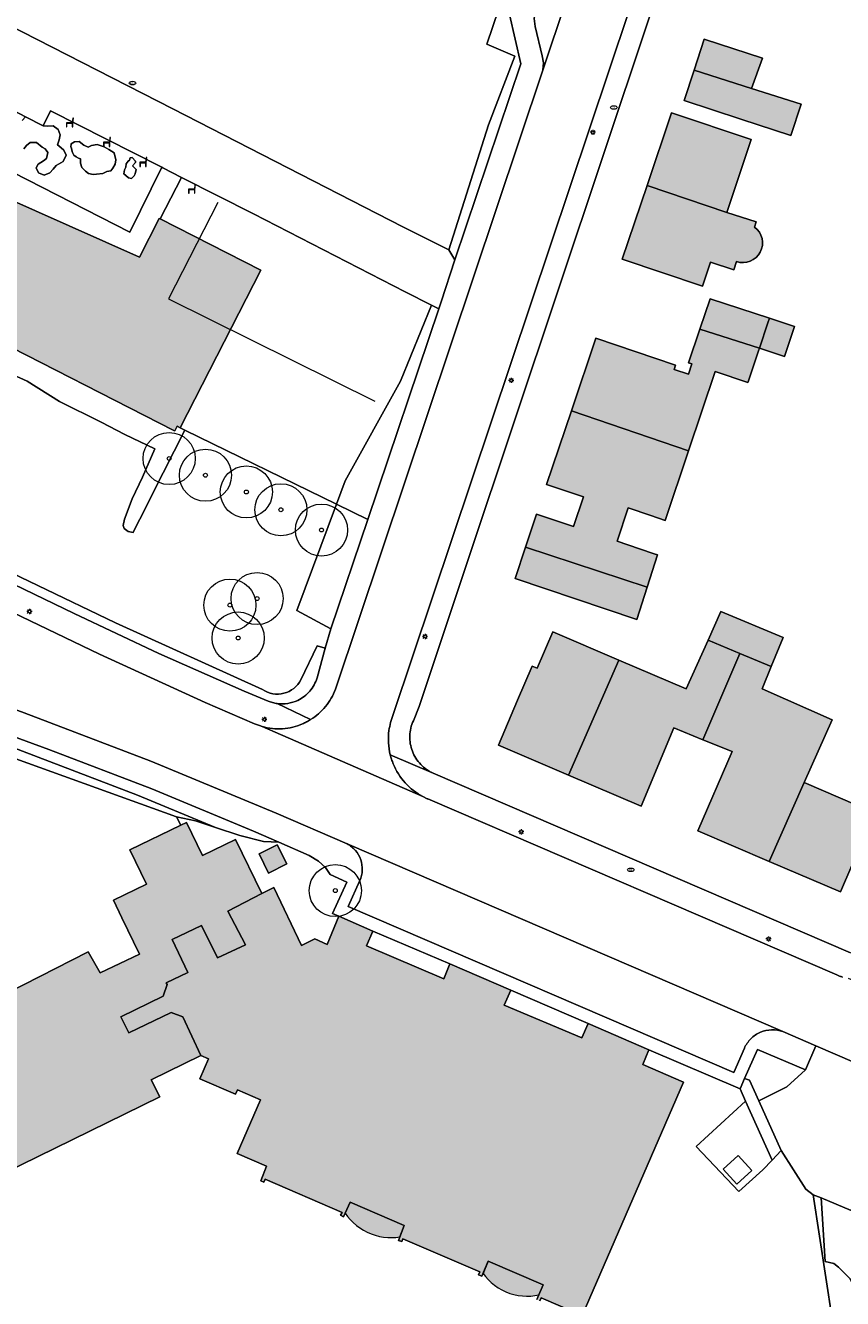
# Model space of a CAD drawing. Header units: metres. Extents: x 187482 to 189800, y 333582 to 335019.
# Tile 199 of 256: x 189325 to 189403, y 334086 to 334208. Entities that reach past the tile are written whole.
import ezdxf
from ezdxf.enums import TextEntityAlignment as Align

# ---------------------------------------------------------------- set-up
doc = ezdxf.new("R2010")
doc.units = ezdxf.units.M
doc.layers.get('0').update_dxf_attribs({"color": 252, "lineweight": 18})
for name, color, linetype, lineweight in [('B-WE-GR-BEPLANTING_CULTUUR_BODEMBEDEKKER-GV', 252, 'Continuous', 18), ('B-WE-GR-BEPLANTING_CULTUUR_HEESTERS-GV', 252, 'Continuous', 18), ('B-WE-GR-BOOM-S', 252, 'Continuous', 18), ('B-WE-GR-HAAG-G', 252, 'GR-HAAG1-SO', 18), ('B-WE-IE-MEUBILAIR-S', 252, 'Continuous', 18), ('B-WE-IE-MEUBILAIR_WEGMEUBILAIR-S', 252, 'Continuous', 18), ('B-WE-IE-TERREINAFSCHEIDING_KUNSTMATIG_HEKWERK-G', 252, 'IE-TERREINAFSCHEIDING_KUNSTMATIG-SO', 18), ('B-WE-IE-TERREINAFSCHEIDING_KUNSTMATIG_MUUR-G', 252, 'IE-TERREINAFSCHEIDING_KUNSTMATIG-SO', 18), ('B-WE-OG-BEBOUWING-GV', 252, 'Continuous', 18), ('B-WE-OG-BEBOUWING_LAGE TRAFO-GV', 252, 'Continuous', 18), ('B-WE-OG-BEBOUWING_LUIFEL-GV', 252, 'Continuous', 18), ('B-WE-OG-TERREIN_BEGROEID-GV', 252, 'Continuous', 18), ('B-WE-OG-TERREIN_ERF-GV', 252, 'Continuous', 18), ('B-WE-VH-GESLOTENVERHARDING-GV', 252, 'Continuous', 18), ('B-WE-VH-GESLOTENVERHARDING_ASFALT-GV', 252, 'Continuous', 18), ('B-WE-VH-OPENVERHARDING_BETONSTRAATSTEEN-GV', 252, 'Continuous', 18), ('B-WE-VH-OPENVERHARDING_STRAATBAKSTEEN-GV', 252, 'Continuous', 18), ('B-WE-VH-OPENVERHARDING_TEGEL-GV', 252, 'Continuous', 18)]:
    doc.layers.add(name, color=color, linetype=linetype, lineweight=lineweight)
doc.layers.add('B-WE-OG-BEBOUWING-V', color=7, linetype='Continuous', lineweight=18, true_color=0xf0f0f0)
doc.styles.add('NLCS-ISO', font='NLCS-ISO.ttf')
doc.linetypes.add('GR-HAAG1-SO', pattern='A,6,[176,NLCS.SHX,S=0.125,R=0,X=0,Y=0],-2', length=8)
doc.linetypes.add('IE-TERREINAFSCHEIDING_KUNSTMATIG-SO', pattern='A,4,[82,NLCS.SHX,S=0.75,R=90,X=0,Y=0],4,-2', length=10)

# ---------------------------------------------------------------- blocks, each defined once
blk = doc.blocks.new('SIE-MEUBILAIR_PAAL_LICHTMAST-SO')
for points in [[(-0.62, 0), (-1, 0)], [(-0.71, 0.71), (-0.44, 0.44)], [(0, 1), (0, 0.62)], [(0.44, 0.44), (0.71, 0.71)], [(1, 0), (0.62, 0)], [(-0.71, -0.71), (-0.44, -0.44)], [(0, -0.62), (0, -1)], [(0.44, -0.44), (0.71, -0.71)]]:
    blk.add_lwpolyline(points)
blk.add_circle((0, 0), 0.5)
blk = doc.blocks.new('SIE-MEUBILAIR_PUT_BRANDKRAAN-SO')
blk.add_ellipse((0, 0), major_axis=(1.25, 0), ratio=0.54)
at = {"style": 'NLCS-ISO'}
blk.add_text('bk', height=0.75, dxfattribs=at).set_placement((0.03, 0), align=Align.MIDDLE_CENTER)
blk = doc.blocks.new('SIE-MEUBILAIR_PUT_KOLK-SO')
blk.add_ellipse((0, 0), major_axis=(1.25, 0), ratio=0.54)
at = {"style": 'NLCS-ISO'}
blk.add_text('klk', height=0.75, dxfattribs=at).set_placement((0.03, 0), align=Align.MIDDLE_CENTER)
blk = doc.blocks.new('SIE-WEG_ZITBANK-SO')
at = {"color": 0, "linetype": 'ByBlock', "lineweight": 18}
blk.add_lwpolyline([(-0.91, -1.63), (-0.91, -0.2), (1.09, -0.2), (1.09, -1.63), (1.29, -1.63), (1.29, -0.21), (1.54, 1.78), (1.33, 1.78), (1.11, 0), (-1.11, 0), (-1.11, -1.63)], close=True, dxfattribs=at)
blk = doc.blocks.new('SGR-BOOM_GBKN-SO')
at = {"color": 0, "linetype": 'ByBlock', "lineweight": 18}
for radius in [2, 0.15]:
    blk.add_circle((0, 0), radius, dxfattribs=at)

msp = doc.modelspace()

# ---------------------------------------------------------------- hatches: boundary and pattern name
at = {"layer": 'B-WE-OG-BEBOUWING-V'}
h = msp.add_hatch(color=256, dxfattribs=at)
h.dxf.hatch_style = 1
h.paths.add_polyline_path([(189325.523, 334190.659), (189311.282, 334197), (189311.724, 334199.736), (189312.131, 334202.252), (189312.842, 334202.137), (189313.052, 334203.43), (189313.348, 334203.382), (189313.503, 334204.338), (189314.066, 334207.811), (189314.132, 334208.219), (189310.973, 334208.731), (189313.124, 334222.005), (189313.509, 334224.38), (189313.513, 334224.404), (189313.572, 334224.767), (189315.349, 334235.729), (189318.705, 334235.185), (189319.166, 334238.028), (189344.966, 334233.846), (189347.323, 334233.465), (189346.744, 334229.893), (189360.115, 334227.726), (189360.855, 334232.293), (189360.569, 334232.339), (189360.844, 334234.044), (189361.121, 334233.999), (189362.817, 334244.326), (189327.557, 334250.041), (189320.952, 334251.112), (189320.616, 334249.039), (189317.319, 334249.573), (189317.655, 334251.646), (189307.507, 334253.289), (189300.857, 334212.208), (189300.593, 334210.578), (189300.198, 334210.616), (189300.149, 334210.334), (189300.099, 334210.052), (189299.532, 334206.817), (189299.475, 334206.491), (189299.356, 334205.812), (189299.851, 334205.733), (189299.538, 334203.783), (189298.88, 334199.679), (189293.213, 334200.588), (189291.709, 334191.198), (189291.069, 334187.207), (189300.92, 334185.604), (189301.307, 334185.541), (189301.702, 334187.969), (189301.485, 334188.005), (189301.827, 334190.107), (189303.815, 334189.783), (189303.775, 334189.534), (189305.859, 334188.472), (189311.003, 334185.852), (189320.772, 334180.876), (189320.055, 334179.468), (189320.518, 334179.232), (189320.377, 334178.956), (189338.797, 334169.568), (189338.902, 334169.515), (189339.129, 334169.96), (189339.423, 334169.81), (189347.151, 334184.958), (189337.496, 334189.875), (189337.412, 334189.918), (189335.522, 334186.207)], flags=17)
h = msp.add_hatch(color=256, dxfattribs=at)
h.dxf.hatch_style = 1
h.paths.add_polyline_path([(189394.238, 334202.409), (189395.267, 334205.318), (189389.694, 334207.147), (189388.715, 334204.162)], flags=17)
h = msp.add_hatch(color=256, dxfattribs=at)
h.dxf.hatch_style = 1
h.paths.add_polyline_path([(189388.715, 334204.162), (189387.756, 334201.24), (189393.193, 334199.456), (189398.001, 334197.878), (189398.992, 334200.899), (189394.238, 334202.409)], flags=17)
h = msp.add_hatch(color=256, dxfattribs=at)
h.dxf.hatch_style = 1
h.paths.add_polyline_path([(189391.874, 334190.486), (189394.204, 334197.498), (189386.556, 334200.077), (189384.202, 334193.097)], flags=17)
h = msp.add_hatch(color=256, dxfattribs=at)
h.dxf.hatch_style = 1
h.paths.add_polyline_path([(189384.202, 334193.097), (189381.811, 334186.005), (189389.521, 334183.405), (189390.294, 334185.73), (189392.524, 334184.988), (189392.786, 334185.776), (189393.111, 334185.699), (189393.445, 334185.68), (189393.776, 334185.719), (189394.096, 334185.816), (189394.394, 334185.968), (189394.66, 334186.169), (189394.887, 334186.414), (189395.068, 334186.695), (189395.197, 334187.003), (189395.27, 334187.33), (189395.285, 334187.664), (189395.24, 334187.995), (189395.138, 334188.313), (189394.982, 334188.609), (189394.777, 334188.872), (189394.529, 334189.096), (189394.686, 334189.586), (189391.874, 334190.486)], flags=17)
h = msp.add_hatch(color=256, dxfattribs=at)
h.dxf.hatch_style = 1
h.paths.add_polyline_path([(189389.279, 334179.304), (189394.982, 334177.451), (189395.801, 334179.908), (189395.943, 334180.333), (189390.251, 334182.216)], flags=17)
h = msp.add_hatch(color=256, dxfattribs=at)
h.dxf.hatch_style = 1
h.paths.add_polyline_path([(189395.943, 334180.333), (189395.801, 334179.908), (189394.982, 334177.451), (189397.381, 334176.666), (189398.339, 334179.532)], flags=17)
h = msp.add_hatch(color=256, dxfattribs=at)
h.dxf.hatch_style = 1
h.paths.add_polyline_path([(189394.982, 334177.451), (189389.279, 334179.304), (189388.192, 334176.047), (189388.499, 334175.946), (189388.174, 334174.975), (189386.81, 334175.426), (189386.95, 334175.848), (189379.3, 334178.423), (189376.956, 334171.46), (189388.181, 334167.606), (189390.728, 334175.22), (189393.889, 334174.17), (189393.913, 334174.242), (189394.902, 334177.21)], flags=17)
h = msp.add_hatch(color=256, dxfattribs=at)
h.dxf.hatch_style = 1
h.paths.add_polyline_path([(189372.545, 334158.354), (189384.23, 334154.523), (189385.222, 334157.616), (189384.879, 334157.732), (189383.491, 334158.202), (189383.493, 334158.209), (189381.338, 334158.93), (189382.401, 334162.135), (189384.561, 334161.402), (189385.949, 334160.932), (189388.181, 334167.606), (189376.956, 334171.46), (189374.569, 334164.368), (189375.138, 334164.176), (189378.095, 334163.181), (189377.137, 334160.337), (189374.181, 334161.332), (189373.612, 334161.524)], flags=17)
h = msp.add_hatch(color=256, dxfattribs=at)
h.dxf.hatch_style = 1
h.paths.add_polyline_path([(189372.545, 334158.354), (189371.538, 334155.363), (189383.236, 334151.426), (189384.23, 334154.523)], flags=17)
h = msp.add_hatch(color=256, dxfattribs=at)
h.dxf.hatch_style = 1
h.paths.add_polyline_path([(189396.117, 334146.887), (189397.254, 334149.669), (189391.3, 334152.186), (189390.059, 334149.428), (189393.122, 334148.143)], flags=17)
h = msp.add_hatch(color=256, dxfattribs=at)
h.dxf.hatch_style = 1
h.paths.add_polyline_path([(189381.487, 334147.509), (189375.157, 334150.218), (189373.663, 334146.724), (189373.182, 334146.93), (189371.782, 334143.659), (189369.939, 334139.353), (189376.67, 334136.468)], flags=17)
h = msp.add_hatch(color=256, dxfattribs=at)
h.dxf.hatch_style = 1
h.paths.add_polyline_path([(189393.122, 334148.143), (189390.059, 334149.428), (189387.952, 334144.743), (189381.487, 334147.509), (189376.67, 334136.468), (189383.628, 334133.485), (189386.785, 334141.001), (189389.558, 334139.866)], flags=17)
h = msp.add_hatch(color=256, dxfattribs=at)
h.dxf.hatch_style = 1
h.paths.add_polyline_path([(189230.865, 334075.546), (189229.337, 334078.235), (189231.322, 334079.361), (189228.18, 334084.871), (189228.901, 334085.635), (189228.559, 334087.683), (189250.683, 334091.338), (189258.552, 334077.467), (189246.386, 334070.705), (189248.49, 334066.836), (189247.361, 334066.25), (189245.394, 334069.719), (189236.095, 334064.474), (189230.085, 334075.105)], flags=16)
h.paths.add_polyline_path([(189275.359, 334099.762), (189270.545, 334097.388), (189268.51, 334097.979), (189267.793, 334095.952), (189264.462, 334094.419), (189264.319, 334094.68), (189259.388, 334091.809), (189258.246, 334093.985), (189274.241, 334100.962), (189273.977, 334101.523), (189275.127, 334102.181), (189276.244, 334101.942)], flags=16)
h.paths.add_polyline_path([(189256.75, 334104.214), (189271.897, 334110.933), (189276.257, 334103.568), (189275.323, 334102.635), (189278.584, 334100.806), (189281.988, 334099.573), (189281.702, 334098.783), (189304.751, 334090.431), (189305.09, 334091.363), (189306.397, 334090.892), (189310.968, 334093.139), (189311.152, 334092.69), (189327.411, 334100.659), (189337.45, 334105.579), (189336.645, 334107.214), (189341.402, 334109.542), (189339.682, 334113.269), (189338.552, 334113.66), (189334.486, 334111.713), (189333.73, 334113.266), (189337.771, 334115.236), (189338.175, 334116.362), (189338.083, 334116.52), (189340.16, 334117.516), (189338.636, 334120.677), (189341.453, 334122.042), (189343.01, 334118.91), (189345.686, 334120.179), (189343.996, 334123.403), (189347.249, 334125.116), (189344.73, 334130.281), (189341.568, 334128.737), (189340.013, 334131.92), (189339.47, 334131.656), (189334.586, 334129.285), (189336.183, 334125.995), (189333.008, 334124.454), (189333.826, 334122.769), (189335.528, 334119.263), (189331.726, 334117.49), (189330.584, 334119.496), (189318.159, 334113.168), (189309.081, 334108.545), (189304.973, 334106.453), (189289.526, 334112.041), (189287.045, 334110.996), (189286.104, 334111.336), (189285.456, 334109.54), (189283.01, 334110.423), (189293.606, 334139.758), (189293.813, 334139.683), (189295.199, 334143.52), (189281.621, 334148.425), (189280.229, 334144.613), (189280.436, 334144.537), (189274.252, 334127.653), (189273.812, 334126.453), (189269.62, 334115.006), (189267.808, 334115.669), (189268.733, 334118.195), (189267.179, 334121.608), (189264.239, 334120.198), (189265.155, 334118.151), (189264.672, 334116.883), (189263.536, 334117.238), (189263.685, 334117.715), (189261.471, 334122.614), (189256.398, 334124.475), (189251.52, 334122.17), (189249.684, 334117.114), (189252.023, 334112.235), (189253.202, 334111.823), (189253.863, 334110.721)], flags=17)
h = msp.add_hatch(color=256, dxfattribs=at)
h.dxf.hatch_style = 1
h.paths.add_polyline_path([(189396.117, 334146.887), (189393.122, 334148.143), (189389.558, 334139.866), (189392.357, 334138.721), (189389.092, 334131.123), (189395.92, 334128.189), (189399.282, 334135.745), (189400.624, 334138.76), (189401.965, 334141.775), (189395.251, 334144.762)], flags=17)
h = msp.add_hatch(color=256, dxfattribs=at)
h.dxf.hatch_style = 1
h.paths.add_polyline_path([(189395.92, 334128.189), (189402.758, 334125.25), (189406.023, 334132.848), (189399.282, 334135.745)], flags=17)
h = msp.add_hatch(color=256, dxfattribs=at)
h.dxf.hatch_style = 1
h.paths.add_polyline_path([(189349.647, 334127.935), (189348.731, 334129.769), (189346.987, 334128.897), (189347.903, 334127.064)], flags=17)
h = msp.add_hatch(color=256, dxfattribs=at)
h.dxf.hatch_style = 1
h.paths.add_polyline_path([(189341.402, 334109.542), (189342.128, 334109.231), (189341.301, 334107.301), (189344.725, 334105.833), (189344.9, 334106.237), (189347.113, 334105.283), (189344.891, 334100.131), (189347.682, 334098.928), (189347.147, 334097.495), (189347.444, 334097.384), (189347.578, 334097.676), (189354.947, 334094.483), (189354.806, 334094.207), (189355.1, 334094.057), (189355.739, 334095.446), (189360.914, 334093.22), (189360.364, 334091.792), (189360.666, 334091.676), (189360.784, 334091.945), (189368.151, 334088.784), (189368.034, 334088.497), (189368.358, 334088.365), (189368.973, 334089.785), (189374.232, 334087.51), (189373.624, 334086.106), (189373.918, 334085.979), (189374.045, 334086.272), (189377.973, 334084.573), (189387.689, 334106.984), (189383.79, 334108.689), (189384.385, 334110.099), (189378.561, 334112.625), (189377.936, 334111.233), (189370.504, 334114.387), (189371.134, 334115.812), (189365.3, 334118.335), (189364.699, 334116.915), (189357.282, 334120.067), (189357.911, 334121.497), (189354.644, 334122.921), (189353.52, 334120.194), (189352.328, 334120.76), (189351.057, 334120.123), (189348.39, 334125.686), (189347.249, 334125.116), (189343.996, 334123.403), (189345.686, 334120.179), (189343.01, 334118.91), (189341.453, 334122.042), (189338.636, 334120.677), (189340.16, 334117.516), (189338.083, 334116.52), (189338.175, 334116.362), (189337.771, 334115.236), (189333.73, 334113.266), (189334.486, 334111.713), (189338.552, 334113.66), (189339.682, 334113.269)], flags=17)
h.paths.add_polyline_path([(189374.232, 334087.51), (189368.973, 334089.785), (189368.47, 334088.623), (189368.704, 334088.316), (189368.966, 334088.021), (189369.255, 334087.742), (189369.57, 334087.483), (189369.908, 334087.247), (189370.266, 334087.037), (189370.643, 334086.856), (189371.033, 334086.706), (189371.433, 334086.589), (189371.84, 334086.504), (189372.248, 334086.454), (189372.654, 334086.436), (189373.054, 334086.45), (189373.445, 334086.494), (189373.824, 334086.567)], flags=16)
h.paths.add_polyline_path([(189360.914, 334093.22), (189355.739, 334095.446), (189355.255, 334094.393), (189355.48, 334094.082), (189355.733, 334093.783), (189356.012, 334093.499), (189356.316, 334093.234), (189356.642, 334092.99), (189356.99, 334092.77), (189357.355, 334092.578), (189357.734, 334092.414), (189358.125, 334092.281), (189358.523, 334092.18), (189358.924, 334092.11), (189359.326, 334092.071), (189359.724, 334092.063), (189360.115, 334092.085), (189360.496, 334092.135)], flags=16)

# ---------------------------------------------------------------- linework, layer by layer
at = {"layer": 'B-WE-GR-BEPLANTING_CULTUUR_BODEMBEDEKKER-GV', "flags": 128}
for points in [[(189342.806, 334131.436), (189335.308, 334134.554), (189323.187, 334139.195), (189275.477, 334155.629), (189276.076, 334157.589), (189272.212, 334156.4), (189262.625, 334143.414), (189261.419, 334140.745), (189264.491, 334144.719), (189269.099, 334150.33), (189270.682, 334153.136), (189271.293, 334153.971), (189272.218, 334154.926), (189273.114, 334155.208), (189274.964, 334155.192), (189278.054, 334154.187), (189280.856, 334153.434), (189283.145, 334152.649), (189339.059, 334132.477), (189340.881, 334132.071)], [(189276.076, 334157.589), (189275.477, 334155.629), (189323.187, 334139.195), (189335.308, 334134.554), (189342.806, 334131.436), (189345.152, 334130.662), (189347.402, 334130.104), (189348.878, 334130.028), (189346.449, 334131.08), (189336.684, 334135.147), (189326.808, 334138.937)]]:
    msp.add_lwpolyline(points, close=True, dxfattribs=at)
at = {"layer": 'B-WE-GR-BEPLANTING_CULTUUR_HEESTERS-GV', "flags": 128}
for points in [[(189365.204, 334186.907), (189365.775, 334185.939), (189372.097, 334204.754), (189371.01, 334209.518), (189376.553, 334226.159), (189376.721, 334226.656), (189375.732, 334227.043), (189375.449, 334226.284), (189373.493, 334220.468), (189368.843, 334206.649), (189371.51, 334205.503), (189368.983, 334198.923)], [(189328.994, 334196.687), (189328.981, 334196.595), (189329.076, 334196.244), (189329.199, 334195.984), (189329.437, 334195.852), (189329.651, 334195.724), (189329.837, 334195.651), (189329.843, 334195.231), (189329.971, 334194.799), (189330.332, 334194.461), (189330.626, 334194.23), (189331.062, 334194.147), (189331.393, 334194.183), (189331.997, 334194.232), (189332.364, 334194.433), (189332.755, 334194.486), (189332.966, 334194.735), (189333.18, 334195.127), (189333.257, 334195.539), (189333.08, 334196.216), (189332.568, 334196.557), (189332.133, 334196.789), (189331.453, 334197.035), (189330.9, 334196.929), (189330.596, 334196.756), (189330.184, 334196.952), (189329.736, 334197.295), (189329.283, 334197.287), (189328.946, 334197.071), (189328.933, 334196.754)], [(189334.625, 334195.753), (189334.565, 334195.53), (189334.441, 334195.412), (189334.244, 334195.173), (189334.21, 334194.842), (189334.073, 334194.582), (189334.025, 334194.192), (189334.195, 334194.06), (189334.445, 334193.835), (189334.744, 334193.771), (189334.996, 334194.008), (189335.098, 334194.213), (189335.209, 334194.612), (189335.04, 334194.794), (189334.857, 334194.985), (189335.121, 334195.288), (189335.122, 334195.415), (189334.813, 334195.765)], [(189355.244, 334164.723), (189354.402, 334162.484), (189357.403, 334161.017), (189364.227, 334181.248), (189363.538, 334181.582), (189360.548, 334174.311)], [(189357.403, 334161.017), (189354.402, 334162.484), (189350.62, 334152.262), (189353.856, 334150.503)], [(189339.47, 334131.656), (189340.013, 334131.92), (189341.568, 334128.737), (189344.73, 334130.281), (189347.249, 334125.116), (189348.39, 334125.686), (189351.057, 334120.123), (189352.328, 334120.76), (189353.52, 334120.194), (189354.644, 334122.921), (189354.041, 334123.165), (189355.411, 334126.202), (189353.802, 334126.916), (189353.362, 334127.585), (189352.673, 334128.208), (189351.805, 334128.76), (189348.878, 334130.028), (189347.402, 334130.104), (189345.152, 334130.662), (189342.806, 334131.436), (189340.881, 334132.071), (189339.059, 334132.477)], [(189349.647, 334127.935), (189347.903, 334127.064), (189346.987, 334128.897), (189348.731, 334129.769)], [(189394.93, 334105.195), (189397.632, 334106.533), (189399.399, 334108.166), (189394.805, 334110.12), (189393.561, 334107.324), (189394.034, 334107.178)]]:
    msp.add_lwpolyline(points, close=True, dxfattribs=at)
for points in [[(189324.406, 334196.621), (189324.674, 334196.932), (189325.034, 334197.2), (189325.623, 334197.218), (189326.171, 334196.77), (189326.451, 334196.609), (189326.713, 334196.265), (189326.583, 334195.67), (189326.29, 334195.47), (189325.794, 334195.122), (189325.594, 334194.769), (189325.838, 334194.299), (189326.372, 334194.089), (189326.896, 334194.293), (189327.234, 334194.652), (189327.526, 334195.01), (189328.182, 334195.4), (189328.468, 334195.983), (189328.24, 334196.489), (189327.765, 334196.91), (189327.649, 334197.004), (189327.79, 334197.471), (189327.903, 334197.948), (189327.696, 334198.466), (189327.223, 334198.811), (189326.718, 334198.781), (189326.272, 334198.809), (189324.578, 334199.693), (189324.254, 334199.317)], [(189323.389, 334174.906), (189324.725, 334174.297), (189327.825, 334172.348), (189331.829, 334170.359), (189334.091, 334169.165), (189336.979, 334167.789), (189335.806, 334165.084), (189334.82, 334163.003), (189334.081, 334161.042), (189333.935, 334160.434), (189334.044, 334160.142), (189334.435, 334159.848), (189334.89, 334159.77), (189335.331, 334160.642), (189335.762, 334161.456), (189336.759, 334163.488), (189339.872, 334169.59), (189339.423, 334169.81), (189339.129, 334169.96), (189338.902, 334169.515), (189338.797, 334169.568), (189320.377, 334178.956)], [(189347.321, 334144.691), (189333.223, 334151.08), (189318.284, 334158.26), (189306.955, 334163.642), (189301.529, 334166.427), (189301.301, 334165.487), (189329.257, 334151.981), (189337.369, 334148.156), (189345.57, 334144.526), (189347.849, 334143.578)], [(189352.549, 334145.795), (189353.34, 334148.644), (189352.561, 334148.897), (189350.986, 334145.628)]]:
    msp.add_lwpolyline(points, dxfattribs=at)
at = {"layer": 'B-WE-GR-BEPLANTING_CULTUUR_HEESTERS-GV'}
for points in [[(189351.847, 334144.523, 0.1053616), (189352.549, 334145.795)], [(189350.986, 334145.628, -0.4555288), (189347.321, 334144.691)], [(189350.69, 334143.645, 0.1036902), (189351.847, 334144.523)], [(189347.849, 334143.578, 0.0137537), (189348.064, 334143.497)], [(189348.064, 334143.497, 0.0138036), (189348.283, 334143.43)], [(189348.283, 334143.43, 0.0169443), (189348.507, 334143.378)], [(189348.507, 334143.378, 0.0172126), (189348.733, 334143.34)], [(189348.733, 334143.34, 0.0719297), (189349.734, 334143.352)], [(189349.734, 334143.352, 0.0718395), (189350.69, 334143.645)]]:
    msp.add_lwpolyline(points, format="xyb", dxfattribs=at)
at = {"layer": 'B-WE-GR-HAAG-G', "ltscale": 0.2, "flags": 128}
for points in [[(189300.581, 334165.835), (189329.257, 334151.981), (189337.369, 334148.156), (189345.57, 334144.526), (189347.849, 334143.578)], [(189352.549, 334145.795), (189353.856, 334150.503)]]:
    msp.add_lwpolyline(points, dxfattribs=at)
at = {"layer": 'B-WE-GR-HAAG-G', "ltscale": 0.2}
for points in [[(189351.847, 334144.523, 0.1053616), (189352.549, 334145.795)], [(189350.69, 334143.645, 0.1036902), (189351.847, 334144.523)], [(189347.849, 334143.578, 0.0137537), (189348.064, 334143.497)], [(189348.064, 334143.497, 0.0138036), (189348.283, 334143.43)], [(189348.283, 334143.43, 0.0169443), (189348.507, 334143.378)], [(189348.507, 334143.378, 0.0172126), (189348.733, 334143.34)], [(189348.733, 334143.34, 0.0719297), (189349.734, 334143.352)], [(189349.734, 334143.352, 0.0718395), (189350.69, 334143.645)]]:
    msp.add_lwpolyline(points, format="xyb", dxfattribs=at)
at = {"layer": 'B-WE-IE-TERREINAFSCHEIDING_KUNSTMATIG_HEKWERK-G', "ltscale": 0.2, "flags": 128}
for points in [[(189365.775, 334185.939), (189372.097, 334204.754), (189371.01, 334209.518), (189376.553, 334226.159)], [(189343.041, 334191.444), (189338.289, 334182.19), (189358.1, 334172.379)], [(189364.45, 334181.908), (189353.856, 334150.503)]]:
    msp.add_lwpolyline(points, dxfattribs=at)
at = {"layer": 'B-WE-IE-TERREINAFSCHEIDING_KUNSTMATIG_MUUR-G', "ltscale": 0.2, "flags": 128}
for points in [[(189339.059, 334132.477), (189283.145, 334152.649)], [(189339.47, 334131.656), (189339.059, 334132.477)], [(189400.154, 334096.182), (189401.965, 334084.261), (189377.248, 334067.9)]]:
    msp.add_lwpolyline(points, dxfattribs=at)
at = {"layer": 'B-WE-OG-BEBOUWING-GV', "flags": 128}
for points in [[(189394.238, 334202.409), (189395.267, 334205.318), (189389.694, 334207.147), (189388.715, 334204.162)], [(189388.715, 334204.162), (189387.756, 334201.24), (189393.193, 334199.456), (189398.001, 334197.878), (189398.992, 334200.899), (189394.238, 334202.409)], [(189391.874, 334190.486), (189394.204, 334197.498), (189386.556, 334200.077), (189384.202, 334193.097)], [(189384.202, 334193.097), (189381.811, 334186.005), (189389.521, 334183.405), (189390.294, 334185.73), (189392.524, 334184.988), (189392.786, 334185.776), (189393.111, 334185.699), (189393.445, 334185.68), (189393.776, 334185.719), (189394.096, 334185.816), (189394.394, 334185.968), (189394.66, 334186.169), (189394.887, 334186.414), (189395.068, 334186.695), (189395.197, 334187.003), (189395.27, 334187.33), (189395.285, 334187.664), (189395.24, 334187.995), (189395.138, 334188.313), (189394.982, 334188.609), (189394.777, 334188.872), (189394.529, 334189.096), (189394.686, 334189.586), (189391.874, 334190.486)], [(189389.279, 334179.304), (189394.982, 334177.451), (189395.801, 334179.908), (189395.943, 334180.333), (189390.251, 334182.216)], [(189395.943, 334180.333), (189395.801, 334179.908), (189394.982, 334177.451), (189397.381, 334176.666), (189398.339, 334179.532)], [(189394.982, 334177.451), (189389.279, 334179.304), (189388.192, 334176.047), (189388.499, 334175.946), (189388.174, 334174.975), (189386.81, 334175.426), (189386.95, 334175.848), (189379.3, 334178.423), (189376.956, 334171.46), (189388.181, 334167.606), (189390.728, 334175.22), (189393.889, 334174.17), (189393.913, 334174.242), (189394.902, 334177.21)], [(189372.545, 334158.354), (189384.23, 334154.523), (189385.222, 334157.616), (189384.879, 334157.732), (189383.491, 334158.202), (189383.493, 334158.209), (189381.338, 334158.93), (189382.401, 334162.135), (189384.561, 334161.402), (189385.949, 334160.932), (189388.181, 334167.606), (189376.956, 334171.46), (189374.569, 334164.368), (189375.138, 334164.176), (189378.095, 334163.181), (189377.137, 334160.337), (189374.181, 334161.332), (189373.612, 334161.524)], [(189372.545, 334158.354), (189371.538, 334155.363), (189383.236, 334151.426), (189384.23, 334154.523)], [(189396.117, 334146.887), (189397.254, 334149.669), (189391.3, 334152.186), (189390.059, 334149.428), (189393.122, 334148.143)], [(189381.487, 334147.509), (189375.157, 334150.218), (189373.663, 334146.724), (189373.182, 334146.93), (189371.782, 334143.659), (189369.939, 334139.353), (189376.67, 334136.468)], [(189393.122, 334148.143), (189390.059, 334149.428), (189387.952, 334144.743), (189381.487, 334147.509), (189376.67, 334136.468), (189383.628, 334133.485), (189386.785, 334141.001), (189389.558, 334139.866)], [(189396.117, 334146.887), (189393.122, 334148.143), (189389.558, 334139.866), (189392.357, 334138.721), (189389.092, 334131.123), (189395.92, 334128.189), (189399.282, 334135.745), (189400.624, 334138.76), (189401.965, 334141.775), (189395.251, 334144.762)], [(189395.92, 334128.189), (189402.758, 334125.25), (189406.023, 334132.848), (189399.282, 334135.745)]]:
    msp.add_lwpolyline(points, close=True, dxfattribs=at)
for points in [[(189320.377, 334178.956), (189338.797, 334169.568), (189338.902, 334169.515), (189339.129, 334169.96), (189339.423, 334169.81), (189347.151, 334184.958), (189337.496, 334189.875), (189337.412, 334189.918), (189335.522, 334186.207), (189325.523, 334190.659), (189311.282, 334197)], [(189311.152, 334092.69), (189327.411, 334100.659), (189337.45, 334105.579), (189336.645, 334107.214), (189341.402, 334109.542), (189339.682, 334113.269), (189338.552, 334113.66), (189334.486, 334111.713), (189333.73, 334113.266), (189337.771, 334115.236), (189338.175, 334116.362), (189338.083, 334116.52), (189340.16, 334117.516), (189338.636, 334120.677), (189341.453, 334122.042), (189343.01, 334118.91), (189345.686, 334120.179), (189343.996, 334123.403), (189347.249, 334125.116), (189344.73, 334130.281), (189341.568, 334128.737), (189340.013, 334131.92), (189339.47, 334131.656), (189334.586, 334129.285), (189336.183, 334125.995), (189333.008, 334124.454), (189333.826, 334122.769), (189335.528, 334119.263), (189331.726, 334117.49), (189330.584, 334119.496), (189318.159, 334113.168)], [(189373.918, 334085.979), (189374.045, 334086.272), (189377.973, 334084.573), (189387.689, 334106.984), (189383.79, 334108.689), (189384.385, 334110.099), (189378.561, 334112.625), (189377.936, 334111.233), (189370.504, 334114.387), (189371.134, 334115.812), (189365.3, 334118.335), (189364.699, 334116.915), (189357.282, 334120.067), (189357.911, 334121.497), (189354.644, 334122.921), (189353.52, 334120.194), (189352.328, 334120.76), (189351.057, 334120.123), (189348.39, 334125.686), (189347.249, 334125.116), (189343.996, 334123.403), (189345.686, 334120.179), (189343.01, 334118.91), (189341.453, 334122.042), (189338.636, 334120.677), (189340.16, 334117.516), (189338.083, 334116.52), (189338.175, 334116.362), (189337.771, 334115.236), (189333.73, 334113.266), (189334.486, 334111.713), (189338.552, 334113.66), (189339.682, 334113.269), (189341.402, 334109.542), (189342.128, 334109.231), (189341.301, 334107.301), (189344.725, 334105.833), (189344.9, 334106.237), (189347.113, 334105.283), (189344.891, 334100.131), (189347.682, 334098.928), (189347.147, 334097.495), (189347.444, 334097.384), (189347.578, 334097.676), (189354.947, 334094.483), (189354.806, 334094.207), (189355.1, 334094.057), (189355.739, 334095.446), (189360.914, 334093.22), (189360.364, 334091.792), (189360.666, 334091.676), (189360.784, 334091.945), (189368.151, 334088.784), (189368.034, 334088.497), (189368.358, 334088.365), (189368.973, 334089.785), (189374.232, 334087.51), (189373.624, 334086.106)]]:
    msp.add_lwpolyline(points, dxfattribs=at)
at = {"layer": 'B-WE-OG-BEBOUWING_LAGE TRAFO-GV', "flags": 128}
msp.add_lwpolyline([(189349.647, 334127.935), (189348.731, 334129.769), (189346.987, 334128.897), (189347.903, 334127.064)], close=True, dxfattribs=at)
at = {"layer": 'B-WE-OG-BEBOUWING_LUIFEL-GV', "flags": 128}
for points in [[(189360.914, 334093.22), (189355.739, 334095.446), (189355.255, 334094.393), (189355.48, 334094.082), (189355.733, 334093.783), (189356.012, 334093.499), (189356.316, 334093.234), (189356.642, 334092.99), (189356.99, 334092.77), (189357.355, 334092.578), (189357.734, 334092.414), (189358.125, 334092.281), (189358.523, 334092.18), (189358.924, 334092.11), (189359.326, 334092.071), (189359.724, 334092.063), (189360.115, 334092.085), (189360.496, 334092.135)], [(189374.232, 334087.51), (189368.973, 334089.785), (189368.47, 334088.623), (189368.704, 334088.316), (189368.966, 334088.021), (189369.255, 334087.742), (189369.57, 334087.483), (189369.908, 334087.247), (189370.266, 334087.037), (189370.643, 334086.856), (189371.033, 334086.706), (189371.433, 334086.589), (189371.84, 334086.504), (189372.248, 334086.454), (189372.654, 334086.436), (189373.054, 334086.45), (189373.445, 334086.494), (189373.824, 334086.567)]]:
    msp.add_lwpolyline(points, close=True, dxfattribs=at)
at = {"layer": 'B-WE-OG-TERREIN_BEGROEID-GV', "flags": 128}
for points in [[(189324.254, 334199.317), (189324.578, 334199.693), (189318.8, 334202.708)], [(189314.923, 334198.639), (189334.579, 334188.602), (189337.643, 334194.837), (189326.973, 334200.267), (189326.272, 334198.809), (189326.718, 334198.781), (189327.223, 334198.811), (189327.696, 334198.466), (189327.903, 334197.948), (189327.79, 334197.471), (189327.649, 334197.004), (189327.765, 334196.91), (189328.24, 334196.489), (189328.468, 334195.983), (189328.182, 334195.4), (189327.526, 334195.01), (189327.234, 334194.652), (189326.896, 334194.293), (189326.372, 334194.089), (189325.838, 334194.299), (189325.594, 334194.769), (189325.794, 334195.122), (189326.29, 334195.47), (189326.583, 334195.67), (189326.713, 334196.265), (189326.451, 334196.609), (189326.171, 334196.77), (189325.623, 334197.218), (189325.034, 334197.2), (189324.674, 334196.932), (189324.406, 334196.621)], [(189350.986, 334145.628), (189352.561, 334148.897), (189353.34, 334148.644), (189353.856, 334150.503), (189350.62, 334152.262), (189354.402, 334162.484), (189339.872, 334169.59), (189336.759, 334163.488), (189335.762, 334161.456), (189335.331, 334160.642), (189334.89, 334159.77), (189334.435, 334159.848), (189334.044, 334160.142), (189333.935, 334160.434), (189334.081, 334161.042), (189334.82, 334163.003), (189335.806, 334165.084), (189336.979, 334167.789), (189334.091, 334169.165), (189331.829, 334170.359), (189327.825, 334172.348), (189324.725, 334174.297), (189323.389, 334174.906)], [(189301.301, 334165.487), (189301.529, 334166.427), (189306.955, 334163.642), (189318.284, 334158.26), (189333.223, 334151.08), (189347.321, 334144.691)]]:
    msp.add_lwpolyline(points, dxfattribs=at)
for points in [[(189328.933, 334196.754), (189328.946, 334197.071), (189329.283, 334197.287), (189329.736, 334197.295), (189330.184, 334196.952), (189330.596, 334196.756), (189330.9, 334196.929), (189331.453, 334197.035), (189332.133, 334196.789), (189332.568, 334196.557), (189333.08, 334196.216), (189333.257, 334195.539), (189333.18, 334195.127), (189332.966, 334194.735), (189332.755, 334194.486), (189332.364, 334194.433), (189331.997, 334194.232), (189331.393, 334194.183), (189331.062, 334194.147), (189330.626, 334194.23), (189330.332, 334194.461), (189329.971, 334194.799), (189329.843, 334195.231), (189329.837, 334195.651), (189329.651, 334195.724), (189329.437, 334195.852), (189329.199, 334195.984), (189329.076, 334196.244), (189328.981, 334196.595), (189328.994, 334196.687)], [(189334.565, 334195.53), (189334.625, 334195.753), (189334.813, 334195.765), (189335.122, 334195.415), (189335.121, 334195.288), (189334.857, 334194.985), (189335.04, 334194.794), (189335.209, 334194.612), (189335.098, 334194.213), (189334.996, 334194.008), (189334.744, 334193.771), (189334.445, 334193.835), (189334.195, 334194.06), (189334.025, 334194.192), (189334.073, 334194.582), (189334.21, 334194.842), (189334.244, 334195.173), (189334.441, 334195.412)]]:
    msp.add_lwpolyline(points, close=True, dxfattribs=at)
at = {"layer": 'B-WE-OG-TERREIN_BEGROEID-GV'}
msp.add_lwpolyline([(189347.321, 334144.691, 0.4555288), (189350.986, 334145.628)], format="xyb", dxfattribs=at)
at = {"layer": 'B-WE-OG-TERREIN_ERF-GV', "flags": 128}
for points in [[(189389.982, 334225.902), (189387.089, 334217.231), (189384.313, 334208.913), (189367.111, 334157.354), (189362.355, 334143.05), (189361.79, 334141.692)], [(189339.059, 334132.477), (189283.145, 334152.649), (189280.856, 334153.434), (189278.054, 334154.187), (189274.964, 334155.192), (189273.114, 334155.208), (189272.218, 334154.926), (189271.293, 334153.971), (189270.682, 334153.136), (189269.099, 334150.33), (189264.491, 334144.719), (189261.419, 334140.745), (189260.032, 334138.213), (189257.039, 334133.974), (189255.228, 334131.463), (189250.718, 334125.566), (189246.599, 334120.71), (189236.9, 334112.197), (189235.208, 334110.561)], [(189363.674, 334136.664), (189403.729, 334119.398)], [(189318.159, 334113.168), (189330.584, 334119.496), (189331.726, 334117.49), (189335.528, 334119.263), (189333.826, 334122.769), (189333.008, 334124.454), (189336.183, 334125.995), (189334.586, 334129.285), (189339.47, 334131.656), (189339.059, 334132.477)], [(189373.624, 334086.106), (189374.232, 334087.51), (189368.973, 334089.785), (189368.358, 334088.365), (189368.034, 334088.497), (189368.151, 334088.784), (189360.784, 334091.945), (189360.666, 334091.676), (189360.364, 334091.792), (189360.914, 334093.22), (189355.739, 334095.446), (189355.1, 334094.057), (189354.806, 334094.207), (189354.947, 334094.483), (189347.578, 334097.676), (189347.444, 334097.384), (189347.147, 334097.495), (189347.682, 334098.928), (189344.891, 334100.131), (189347.113, 334105.283), (189344.9, 334106.237), (189344.725, 334105.833), (189341.301, 334107.301), (189342.128, 334109.231), (189341.402, 334109.542), (189336.645, 334107.214), (189337.45, 334105.579), (189327.411, 334100.659), (189311.152, 334092.69)], [(189401.965, 334084.261), (189400.154, 334096.182), (189399.446, 334096.721), (189397.086, 334100.429), (189396.206, 334099.502), (189395.311, 334098.558), (189393.019, 334096.483), (189388.92, 334100.814), (189393.666, 334105.167), (189393.132, 334106.359), (189384.385, 334110.099), (189383.79, 334108.689), (189387.689, 334106.984), (189377.973, 334084.573), (189374.045, 334086.272), (189373.918, 334085.979)], [(189405.651, 334084.342), (189403.657, 334088.121), (189402.588, 334089.233), (189402.129, 334089.578), (189401.283, 334089.77), (189400.914, 334095.864), (189400.154, 334096.182), (189401.965, 334084.261)], [(189410.245, 334083.944), (189411.928, 334091.651), (189404.04, 334094.999), (189403.773, 334094.667), (189400.914, 334095.864), (189401.283, 334089.77), (189402.129, 334089.578), (189402.588, 334089.233), (189403.657, 334088.121), (189405.651, 334084.342)]]:
    msp.add_lwpolyline(points, dxfattribs=at)
for points in [[(189395.267, 334205.318), (189394.238, 334202.409), (189398.992, 334200.899), (189398.001, 334197.878), (189393.193, 334199.456), (189387.756, 334201.24), (189388.715, 334204.162), (189389.694, 334207.147)], [(189392.786, 334185.776), (189392.524, 334184.988), (189390.294, 334185.73), (189389.521, 334183.405), (189381.811, 334186.005), (189384.202, 334193.097), (189386.556, 334200.077), (189394.204, 334197.498), (189391.874, 334190.486), (189394.686, 334189.586), (189394.529, 334189.096), (189394.777, 334188.872), (189394.982, 334188.609), (189395.138, 334188.313), (189395.24, 334187.995), (189395.285, 334187.664), (189395.27, 334187.33), (189395.197, 334187.003), (189395.068, 334186.695), (189394.887, 334186.414), (189394.66, 334186.169), (189394.394, 334185.968), (189394.096, 334185.816), (189393.776, 334185.719), (189393.445, 334185.68), (189393.111, 334185.699)], [(189384.23, 334154.523), (189383.236, 334151.426), (189371.538, 334155.363), (189372.545, 334158.354), (189373.612, 334161.524), (189374.181, 334161.332), (189377.137, 334160.337), (189378.095, 334163.181), (189375.138, 334164.176), (189374.569, 334164.368), (189376.956, 334171.46), (189379.3, 334178.423), (189386.95, 334175.848), (189386.81, 334175.426), (189388.174, 334174.975), (189388.499, 334175.946), (189388.192, 334176.047), (189389.279, 334179.304), (189390.251, 334182.216), (189395.943, 334180.333), (189398.339, 334179.532), (189397.381, 334176.666), (189394.982, 334177.451), (189394.902, 334177.21), (189393.913, 334174.242), (189393.889, 334174.17), (189390.728, 334175.22), (189388.181, 334167.606), (189385.949, 334160.932), (189384.561, 334161.402), (189382.401, 334162.135), (189381.338, 334158.93), (189383.493, 334158.209), (189383.491, 334158.202), (189384.879, 334157.732), (189385.222, 334157.616)], [(189390.059, 334149.428), (189391.3, 334152.186), (189397.254, 334149.669), (189396.117, 334146.887), (189395.251, 334144.762), (189401.965, 334141.775), (189400.624, 334138.76), (189399.282, 334135.745), (189406.023, 334132.848), (189402.758, 334125.25), (189395.92, 334128.189), (189389.092, 334131.123), (189392.357, 334138.721), (189389.558, 334139.866), (189386.785, 334141.001), (189383.628, 334133.485), (189376.67, 334136.468), (189369.939, 334139.353), (189371.782, 334143.659), (189373.182, 334146.93), (189373.663, 334146.724), (189375.157, 334150.218), (189381.487, 334147.509), (189387.952, 334144.743)], [(189365.3, 334118.335), (189357.911, 334121.497), (189357.282, 334120.067), (189364.699, 334116.915)], [(189378.561, 334112.625), (189371.134, 334115.812), (189370.504, 334114.387), (189377.936, 334111.233)]]:
    msp.add_lwpolyline(points, close=True, dxfattribs=at)
at = {"layer": 'B-WE-OG-TERREIN_ERF-GV'}
for points in [[(189361.79, 334141.692, 0.1003871), (189361.444, 334140.237)], [(189361.444, 334140.237, 0.1004176), (189361.69, 334138.761)], [(189361.69, 334138.761, 0.1003029), (189362.491, 334137.497)], [(189362.491, 334137.497, 0.0964242), (189363.674, 334136.664)]]:
    msp.add_lwpolyline(points, format="xyb", dxfattribs=at)
at = {"layer": 'B-WE-VH-GESLOTENVERHARDING-GV', "flags": 128}
msp.add_lwpolyline([(189392.948, 334099.953), (189391.505, 334098.641), (189392.817, 334097.198), (189394.26, 334098.51)], close=True, dxfattribs=at)
at = {"layer": 'B-WE-VH-GESLOTENVERHARDING_ASFALT-GV', "flags": 128}
for points in [[(189389.216, 334228.916), (189391.371, 334235.42), (189385.355, 334237.555), (189374.198, 334204.174), (189354.301, 334144.712)], [(189359.857, 334142.281), (189388.111, 334226.741)], [(189346.559, 334141.393), (189341.803, 334143.455), (189331.682, 334148.068), (189321.659, 334152.89), (189281.7, 334172.165), (189279.59, 334173.083), (189277.472, 334168.109), (189289.674, 334162.228)], [(189289.276, 334161.282), (189276.209, 334166.015), (189273.923, 334160.599), (189275.496, 334160.314), (189276.484, 334160.017), (189276.553, 334159.999), (189276.621, 334159.98), (189276.689, 334159.961), (189276.757, 334159.941), (189276.825, 334159.92), (189276.892, 334159.899), (189276.96, 334159.877), (189277.027, 334159.854), (189324.439, 334142.464), (189336.606, 334137.805), (189348.636, 334132.802), (189355.435, 334129.86), (189397.244, 334111.841), (189400.415, 334110.473), (189405.971, 334108.071), (189408.803, 334114.623), (189403.527, 334116.927)], [(189346.921, 334141.251), (189346.83, 334141.284), (189346.739, 334141.319)], [(189402.41, 334117.277), (189363.173, 334134.176), (189363.112, 334134.202), (189363.053, 334134.229), (189362.993, 334134.257), (189362.934, 334134.285), (189362.874, 334134.314), (189362.816, 334134.343), (189362.757, 334134.373), (189362.699, 334134.404), (189347.292, 334141.133), (189347.199, 334141.16), (189347.106, 334141.189)], [(189347.292, 334141.133), (189362.699, 334134.404)]]:
    msp.add_lwpolyline(points, dxfattribs=at)
at = {"layer": 'B-WE-VH-GESLOTENVERHARDING_ASFALT-GV'}
for points in [[(189354.301, 334144.712, -0.0421388), (189353.899, 334143.846)], [(189353.899, 334143.846, -0.0403663), (189353.36, 334143.057)], [(189352.698, 334142.368, -0.0427061), (189351.932, 334141.797)], [(189353.36, 334143.057, -0.0407091), (189352.698, 334142.368)], [(189359.604, 334141.528, -0.0310547), (189359.857, 334142.281)], [(189346.739, 334141.319, -0.0134126), (189346.559, 334141.393)], [(189347.106, 334141.189, -0.0113478), (189346.921, 334141.251)], [(189349.239, 334140.928, -0.0847258), (189347.292, 334141.133)], [(189351.143, 334141.384, -0.0849891), (189349.239, 334140.928)], [(189351.546, 334141.575, -0.0170647), (189351.143, 334141.384)], [(189351.932, 334141.797, -0.0200525), (189351.546, 334141.575)], [(189359.449, 334140.749, -0.0320987), (189359.604, 334141.528)], [(189359.403, 334139.584, -0.0463813), (189359.449, 334140.749)], [(189359.573, 334138.431, -0.046714), (189359.403, 334139.584)], [(189359.7, 334137.985, -0.015699), (189359.573, 334138.431)], [(189359.86, 334137.55, -0.0184336), (189359.7, 334137.985)], [(189361.005, 334135.729, -0.0862862), (189359.86, 334137.55)], [(189362.699, 334134.404, -0.0864963), (189361.005, 334135.729)], [(189402.682, 334117.168, -0.0120422), (189402.41, 334117.277)], [(189402.959, 334117.073, -0.0107983), (189402.682, 334117.168)]]:
    msp.add_lwpolyline(points, format="xyb", dxfattribs=at)
at = {"layer": 'B-WE-VH-OPENVERHARDING_BETONSTRAATSTEEN-GV', "flags": 128}
for points in [[(189397.244, 334111.841), (189355.435, 334129.86)], [(189356.65, 334126.351), (189355.533, 334123.856), (189392.53, 334107.909), (189393.544, 334110.241)]]:
    msp.add_lwpolyline(points, dxfattribs=at)
at = {"layer": 'B-WE-VH-OPENVERHARDING_BETONSTRAATSTEEN-GV'}
for points in [[(189355.435, 334129.86, -0.0944402), (189356.231, 334129.227)], [(189356.231, 334129.227, -0.0948172), (189356.738, 334128.346)], [(189356.738, 334128.346, -0.095437), (189356.884, 334127.34)], [(189356.884, 334127.34, -0.0952176), (189356.65, 334126.351)], [(189394.165, 334111.153, -0.0937974), (189395.078, 334111.772)], [(189395.078, 334111.772, -0.093743), (189396.154, 334112.013)], [(189396.154, 334112.013, -0.0935645), (189397.244, 334111.841)], [(189393.544, 334110.241, -0.0932638), (189394.165, 334111.153)]]:
    msp.add_lwpolyline(points, format="xyb", dxfattribs=at)
at = {"layer": 'B-WE-VH-OPENVERHARDING_STRAATBAKSTEEN-GV', "flags": 128}
for points in [[(189385.355, 334237.555), (189382.997, 334238.27), (189373.5, 334209.889), (189373.373, 334209.129), (189373.471, 334208.364), (189374.156, 334205.548), (189374.281, 334204.864), (189374.198, 334204.174)], [(189394.93, 334105.195), (189397.086, 334100.429), (189399.446, 334096.721), (189400.154, 334096.182), (189400.914, 334095.864), (189403.773, 334094.667), (189404.04, 334094.999), (189411.928, 334091.651), (189411.953, 334092.482), (189411.213, 334095.793), (189410.712, 334098.039), (189410.887, 334103.253), (189411.834, 334105.536), (189405.971, 334108.071), (189400.415, 334110.473), (189399.399, 334108.166), (189397.632, 334106.533)]]:
    msp.add_lwpolyline(points, close=True, dxfattribs=at)
msp.add_lwpolyline([(189318.8, 334202.708), (189324.578, 334199.693), (189326.272, 334198.809), (189326.973, 334200.267), (189337.643, 334194.837), (189337.748, 334194.784), (189339.551, 334193.865), (189346.438, 334190.355), (189361.013, 334182.881), (189363.538, 334181.582), (189364.227, 334181.248), (189364.45, 334181.908), (189365.775, 334185.939), (189365.204, 334186.907), (189360.789, 334189.105), (189338.71, 334200.432), (189319.851, 334210.071)], dxfattribs=at)
at = {"layer": 'B-WE-VH-OPENVERHARDING_TEGEL-GV', "flags": 128}
for points in [[(189319.851, 334210.071), (189338.71, 334200.432), (189360.789, 334189.105), (189365.204, 334186.907), (189368.983, 334198.923), (189371.51, 334205.503), (189368.843, 334206.649), (189373.493, 334220.468), (189375.449, 334226.284), (189375.732, 334227.043), (189376.014, 334227.802), (189376.238, 334228.491), (189378.187, 334234.503), (189380.512, 334241.593), (189362.817, 334244.326), (189361.121, 334233.999), (189360.844, 334234.044), (189360.569, 334232.339), (189360.855, 334232.293), (189360.115, 334227.726), (189346.744, 334229.893), (189347.323, 334233.465), (189344.966, 334233.846), (189319.166, 334238.028)], [(189354.301, 334144.712), (189374.198, 334204.174), (189374.281, 334204.864), (189374.156, 334205.548), (189373.471, 334208.364), (189373.373, 334209.129), (189373.5, 334209.889), (189382.997, 334238.27), (189380.793, 334238.815), (189377.213, 334228.116), (189377.107, 334227.8), (189376.721, 334226.656), (189376.553, 334226.159), (189371.01, 334209.518), (189372.097, 334204.754), (189365.775, 334185.939), (189364.45, 334181.908), (189364.227, 334181.248), (189357.403, 334161.017), (189353.856, 334150.503), (189353.34, 334148.644), (189352.549, 334145.795)], [(189388.111, 334226.741), (189359.857, 334142.281)], [(189361.79, 334141.692), (189362.355, 334143.05), (189367.111, 334157.354), (189384.313, 334208.913), (189387.089, 334217.231), (189389.982, 334225.902)], [(189347.849, 334143.578), (189345.57, 334144.526), (189337.369, 334148.156), (189329.257, 334151.981), (189301.301, 334165.487), (189300.581, 334165.835), (189300.381, 334165.932), (189298.513, 334166.834), (189298.073, 334167.047), (189297.783, 334167.187), (189283.066, 334174.297)], [(189281.7, 334172.165), (189321.659, 334152.89), (189331.682, 334148.068), (189341.803, 334143.455), (189346.559, 334141.393)], [(189275.192, 334160.221), (189272.212, 334156.4), (189276.076, 334157.589), (189326.808, 334138.937), (189336.684, 334135.147), (189346.449, 334131.08), (189348.878, 334130.028), (189351.805, 334128.76), (189352.673, 334128.208), (189353.362, 334127.585), (189353.802, 334126.916), (189355.411, 334126.202), (189354.041, 334123.165), (189354.644, 334122.921), (189357.911, 334121.497), (189365.3, 334118.335), (189371.134, 334115.812), (189378.561, 334112.625), (189384.385, 334110.099), (189393.132, 334106.359), (189393.561, 334107.324), (189394.805, 334110.12), (189399.399, 334108.166)], [(189355.435, 334129.86), (189348.636, 334132.802), (189336.606, 334137.805), (189324.439, 334142.464), (189277.027, 334159.854), (189276.96, 334159.877), (189276.892, 334159.899), (189276.825, 334159.92), (189276.757, 334159.941), (189276.689, 334159.961), (189276.621, 334159.98), (189276.553, 334159.999), (189276.484, 334160.017)], [(189351.932, 334141.797), (189348.733, 334143.34)], [(189348.733, 334143.34), (189351.932, 334141.797)], [(189346.739, 334141.319), (189346.83, 334141.284), (189346.921, 334141.251)], [(189347.106, 334141.189), (189347.199, 334141.16), (189347.292, 334141.133)], [(189403.729, 334119.398), (189363.674, 334136.664), (189359.573, 334138.431)], [(189359.573, 334138.431), (189363.674, 334136.664)], [(189362.699, 334134.404), (189362.757, 334134.373), (189362.816, 334134.343), (189362.874, 334134.314), (189362.934, 334134.285), (189362.993, 334134.257), (189363.053, 334134.229), (189363.112, 334134.202), (189363.173, 334134.176), (189402.41, 334117.277)], [(189393.544, 334110.241), (189392.53, 334107.909), (189355.533, 334123.856), (189356.65, 334126.351)], [(189399.399, 334108.166), (189400.415, 334110.473), (189397.244, 334111.841)]]:
    msp.add_lwpolyline(points, dxfattribs=at)
for points in [[(189311.282, 334197), (189325.523, 334190.659), (189335.522, 334186.207), (189337.412, 334189.918), (189337.496, 334189.875), (189339.551, 334193.865), (189337.748, 334194.784), (189337.643, 334194.837), (189334.579, 334188.602), (189314.923, 334198.639), (189316.66, 334202.024), (189318.032, 334201.341), (189318.8, 334202.708), (189317.428, 334203.544), (189316.422, 334203.749), (189313.503, 334204.338), (189313.348, 334203.382), (189313.052, 334203.43), (189312.842, 334202.137), (189312.131, 334202.252), (189311.724, 334199.736)], [(189354.402, 334162.484), (189355.244, 334164.723), (189360.548, 334174.311), (189363.538, 334181.582), (189361.013, 334182.881), (189346.438, 334190.355), (189339.551, 334193.865), (189337.496, 334189.875), (189347.151, 334184.958), (189339.423, 334169.81), (189339.872, 334169.59)], [(189394.93, 334105.195), (189394.034, 334107.178), (189393.561, 334107.324), (189393.132, 334106.359), (189393.666, 334105.167), (189396.206, 334099.502), (189397.086, 334100.429)], [(189396.206, 334099.502), (189393.666, 334105.167), (189388.92, 334100.814), (189393.019, 334096.483), (189395.311, 334098.558)], [(189392.817, 334097.198), (189391.505, 334098.641), (189392.948, 334099.953), (189394.26, 334098.51)]]:
    msp.add_lwpolyline(points, close=True, dxfattribs=at)
at = {"layer": 'B-WE-VH-OPENVERHARDING_TEGEL-GV'}
for points in [[(189352.549, 334145.795, -0.1053616), (189351.847, 334144.523)], [(189351.847, 334144.523, -0.1036902), (189350.69, 334143.645)], [(189353.899, 334143.846, 0.0421388), (189354.301, 334144.712)], [(189348.064, 334143.497, -0.0137537), (189347.849, 334143.578)], [(189348.283, 334143.43, -0.0138036), (189348.064, 334143.497)], [(189348.507, 334143.378, -0.0169443), (189348.283, 334143.43)], [(189348.733, 334143.34, -0.0172126), (189348.507, 334143.378)], [(189349.734, 334143.352, -0.0719297), (189348.733, 334143.34)], [(189350.69, 334143.645, -0.0718395), (189349.734, 334143.352)], [(189353.36, 334143.057, 0.0403663), (189353.899, 334143.846)], [(189351.932, 334141.797, 0.0427061), (189352.698, 334142.368)], [(189352.698, 334142.368, 0.0407091), (189353.36, 334143.057)], [(189359.857, 334142.281, 0.0310547), (189359.604, 334141.528)], [(189346.559, 334141.393, 0.0134126), (189346.739, 334141.319)], [(189346.921, 334141.251, 0.0113478), (189347.106, 334141.189)], [(189347.292, 334141.133, 0.0847258), (189349.239, 334140.928)], [(189349.239, 334140.928, 0.0849891), (189351.143, 334141.384)], [(189351.143, 334141.384, 0.0170647), (189351.546, 334141.575)], [(189351.546, 334141.575, 0.0200525), (189351.932, 334141.797)], [(189359.604, 334141.528, 0.0320987), (189359.449, 334140.749)], [(189361.444, 334140.237, -0.1003871), (189361.79, 334141.692)], [(189359.449, 334140.749, 0.0463813), (189359.403, 334139.584)], [(189361.69, 334138.761, -0.1004176), (189361.444, 334140.237)], [(189359.403, 334139.584, 0.046714), (189359.573, 334138.431)], [(189359.573, 334138.431, 0.015699), (189359.7, 334137.985)], [(189362.491, 334137.497, -0.1003029), (189361.69, 334138.761)], [(189359.7, 334137.985, 0.0184336), (189359.86, 334137.55)], [(189359.86, 334137.55, 0.0862862), (189361.005, 334135.729)], [(189363.674, 334136.664, -0.0964242), (189362.491, 334137.497)], [(189361.005, 334135.729, 0.0864963), (189362.699, 334134.404)], [(189356.231, 334129.227, 0.0944402), (189355.435, 334129.86)], [(189356.738, 334128.346, 0.0948172), (189356.231, 334129.227)], [(189356.884, 334127.34, 0.095437), (189356.738, 334128.346)], [(189356.65, 334126.351, 0.0952176), (189356.884, 334127.34)], [(189402.41, 334117.277, 0.0120422), (189402.682, 334117.168)], [(189402.682, 334117.168, 0.0107983), (189402.959, 334117.073)], [(189395.078, 334111.772, 0.0937974), (189394.165, 334111.153)], [(189396.154, 334112.013, 0.093743), (189395.078, 334111.772)], [(189397.244, 334111.841, 0.0935645), (189396.154, 334112.013)], [(189394.165, 334111.153, 0.0932638), (189393.544, 334110.241)]]:
    msp.add_lwpolyline(points, format="xyb", dxfattribs=at)

# ---------------------------------------------------------------- block references
at = {"layer": 'B-WE-GR-BOOM-S', "xscale": 1.25, "yscale": 1.25, "zscale": 1.25}
for p in [(189338.357, 334166.87), (189341.84, 334165.264), (189345.767, 334163.658), (189349.079, 334161.95), (189352.972, 334160.002), (189346.795, 334153.424), (189344.188, 334152.792), (189344.978, 334149.632), (189354.3, 334125.38)]:
    msp.add_blockref('SGR-BOOM_GBKN-SO', p, dxfattribs=at)
at = {"layer": 'B-WE-IE-MEUBILAIR-S', "xscale": 0.25, "yscale": 0.25, "zscale": 0.25}
for name, p in [('SIE-MEUBILAIR_PUT_KOLK-SO', (189334.837, 334202.921)), ('SIE-MEUBILAIR_PUT_BRANDKRAAN-SO', (189381.024, 334200.571)), ('SIE-MEUBILAIR_PAAL_LICHTMAST-SO', (189379.013, 334198.191)), ('SIE-MEUBILAIR_PAAL_LICHTMAST-SO', (189371.174, 334174.375)), ('SIE-MEUBILAIR_PAAL_LICHTMAST-SO', (189324.957, 334152.179)), ('SIE-MEUBILAIR_PAAL_LICHTMAST-SO', (189362.907, 334149.778)), ('SIE-MEUBILAIR_PAAL_LICHTMAST-SO', (189347.495, 334141.824)), ('SIE-MEUBILAIR_PAAL_LICHTMAST-SO', (189372.139, 334131.018)), ('SIE-MEUBILAIR_PUT_BRANDKRAAN-SO', (189382.643, 334127.379)), ('SIE-MEUBILAIR_PAAL_LICHTMAST-SO', (189395.861, 334120.733))]:
    msp.add_blockref(name, p, dxfattribs=at)
at = {"layer": 'B-WE-IE-MEUBILAIR_WEGMEUBILAIR-S', "xscale": 0.25, "yscale": 0.25, "zscale": 0.25}
for p in [(189328.781, 334199.116), (189332.345, 334197.235), (189335.821, 334195.322), (189340.503, 334192.742)]:
    msp.add_blockref('SIE-WEG_ZITBANK-SO', p, dxfattribs=at)

doc.saveas('drawing.dxf')
